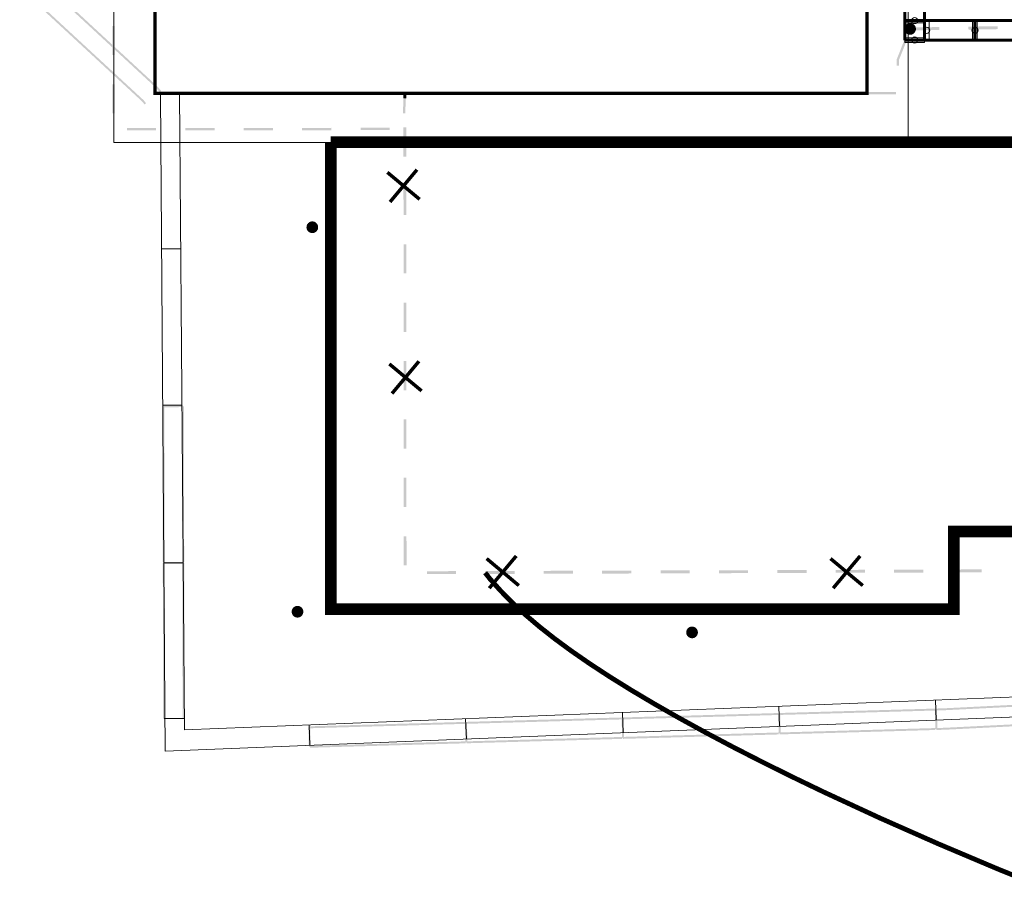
# Model space of a CAD drawing. Header units: millimetres. Extents: x 0 to 420, y 0 to 297.
# Tile 2 of 43: x 50 to 101, y 128 to 173. Entities that reach past the tile are written whole.
import ezdxf

# ---------------------------------------------------------------- set-up
doc = ezdxf.new("R2010")
doc.units = ezdxf.units.MM
for name, pattern in [('K5LT32769', [0]), ('K5LT32771', [0]), ('K5LT_BASIC', [0]), ('K5LT_THIN', [0])]:
    doc.linetypes.add(name, pattern=pattern)
for name, color, linetype, true_color in [('Демонтаж', 7, 'Continuous', 0x666666), ('Дороги', 7, 'Continuous', 0x666666), ('План ПС', 7, 'Continuous', 0x666666), ('Существующее оборудование', 7, 'Continuous', 0x7f7f7f), ('Топосъемка', 7, 'Continuous', 0x7f7f7f)]:
    doc.layers.add(name, color=color, linetype=linetype, true_color=true_color)

# ---------------------------------------------------------------- blocks, each defined once
blk = doc.blocks.new('U62')
at = {"layer": 'Существующее оборудование', "linetype": 'K5LT_THIN', "lineweight": 18}
for p, q in [((57.226, 229.662), (93.797, 229.662)), ((57.226, 169.515), (57.226, 229.662)), ((93.797, 229.662), (93.797, 169.515)), ((93.797, 169.515), (57.226, 169.515))]:
    blk.add_line(p, q, dxfattribs=at)
blk = doc.blocks.new('U111')
at = {"layer": 'План ПС', "linetype": 'K5LT_THIN', "lineweight": 18}
for p, q in [((55.112, 167.053), (55.112, 231.383)), ((95.918, 231.383), (95.918, 167.053)), ((95.918, 167.053), (55.112, 167.053))]:
    blk.add_line(p, q, dxfattribs=at)
blk = doc.blocks.new('U162')
at = {"layer": 'План ПС', "linetype": 'K5LT_BASIC', "lineweight": 60}
for p, q in [((95.745, 173.312), (95.745, 179.312)), ((96.745, 179.312), (96.745, 173.312)), ((96.745, 173.312), (95.745, 173.312)), ((95.745, 173.312), (95.745, 172.312)), ((96.745, 173.312), (99.345, 173.312)), ((96.745, 172.312), (96.745, 173.312)), ((99.345, 173.312), (99.345, 172.312)), ((99.345, 173.312), (101.945, 173.312)), ((99.345, 172.312), (99.345, 173.312)), ((95.745, 172.312), (96.745, 172.312)), ((99.345, 172.312), (96.745, 172.312)), ((101.945, 172.312), (99.345, 172.312))]:
    blk.add_line(p, q, dxfattribs=at)
at = {"layer": 'План ПС', "linetype": 'K5LT_THIN', "lineweight": 18}
for p, q in [((95.745, 173.192), (95.745, 173.432)), ((96.745, 173.192), (95.745, 173.192)), ((96.745, 173.432), (96.745, 173.192)), ((96.745, 172.312), (96.745, 173.312)), ((96.745, 173.312), (96.985, 173.312)), ((96.985, 173.312), (96.985, 172.312)), ((99.225, 172.312), (99.225, 173.312)), ((99.225, 173.312), (99.465, 173.312)), ((99.465, 173.312), (99.465, 172.312)), ((95.745, 172.432), (96.745, 172.432)), ((95.745, 172.192), (95.745, 172.432)), ((96.745, 172.192), (95.745, 172.192)), ((96.745, 172.432), (96.745, 172.192)), ((96.985, 172.312), (96.745, 172.312)), ((99.465, 172.312), (99.225, 172.312))]:
    blk.add_line(p, q, dxfattribs=at)
for centre, start, end in [((96.245, 173.312), 0, 180), ((96.245, 173.312), 180, 0), ((96.865, 172.812), 0, 180), ((96.865, 172.812), 180, 0), ((99.345, 172.812), 0, 180), ((99.345, 172.812), 180, 0), ((96.245, 172.312), 0, 180), ((96.245, 172.312), 180, 0)]:
    blk.add_arc(centre, 0.159, start, end, dxfattribs=at)
blk = doc.blocks.new('U167')
at = {"layer": 'Топосъемка'}
blk.add_hatch(color=256, dxfattribs=at).paths.add_polyline_path([(96.118, 172.601), (96.146, 172.613), (96.173, 172.628), (96.198, 172.646), (96.222, 172.666), (96.243, 172.689), (96.261, 172.714), (96.277, 172.74), (96.29, 172.768), (96.301, 172.798), (96.308, 172.828), (96.312, 172.858), (96.313, 172.889), (96.31, 172.92), (96.305, 172.951), (96.296, 172.98), (96.284, 173.009), (96.27, 173.036), (96.252, 173.062), (96.232, 173.086), (96.21, 173.107), (96.186, 173.127), (96.16, 173.143), (96.132, 173.157), (96.103, 173.168), (96.073, 173.175), (96.042, 173.18), (96.011, 173.182), (95.98, 173.18), (95.95, 173.175), (95.92, 173.167), (95.908, 173.163), (95.879, 173.15), (95.852, 173.135), (95.827, 173.117), (95.804, 173.097), (95.783, 173.074), (95.764, 173.049), (95.748, 173.023), (95.735, 172.995), (95.725, 172.966), (95.718, 172.935), (95.714, 172.905), (95.713, 172.874), (95.715, 172.843), (95.721, 172.812), (95.729, 172.783), (95.741, 172.754), (95.756, 172.727), (95.773, 172.701), (95.793, 172.677), (95.815, 172.656), (95.84, 172.637), (95.866, 172.62), (95.894, 172.606), (95.923, 172.595), (95.953, 172.588), (95.983, 172.583), (96.014, 172.582), (96.045, 172.583), (96.076, 172.588), (96.105, 172.596)])
blk = doc.blocks.new('U169')
at = {"layer": 'Топосъемка'}
blk.add_hatch(color=256, dxfattribs=at).paths.add_polyline_path([(64.649, 142.661), (64.678, 142.674), (64.705, 142.689), (64.73, 142.707), (64.753, 142.727), (64.775, 142.75), (64.793, 142.775), (64.809, 142.801), (64.822, 142.829), (64.832, 142.858), (64.84, 142.889), (64.844, 142.919), (64.844, 142.95), (64.842, 142.981), (64.836, 143.012), (64.828, 143.041), (64.816, 143.07), (64.801, 143.097), (64.784, 143.123), (64.764, 143.147), (64.742, 143.168), (64.718, 143.187), (64.691, 143.204), (64.664, 143.218), (64.635, 143.229), (64.605, 143.236), (64.574, 143.241), (64.543, 143.242), (64.512, 143.241), (64.482, 143.236), (64.452, 143.228), (64.44, 143.223), (64.411, 143.211), (64.384, 143.196), (64.359, 143.178), (64.336, 143.158), (64.314, 143.135), (64.296, 143.11), (64.28, 143.084), (64.267, 143.056), (64.256, 143.026), (64.249, 142.996), (64.245, 142.966), (64.245, 142.935), (64.247, 142.904), (64.253, 142.873), (64.261, 142.844), (64.273, 142.815), (64.288, 142.788), (64.305, 142.762), (64.325, 142.738), (64.347, 142.717), (64.371, 142.697), (64.398, 142.681), (64.425, 142.667), (64.454, 142.656), (64.484, 142.649), (64.515, 142.644), (64.546, 142.642), (64.577, 142.644), (64.607, 142.649), (64.637, 142.657)])
blk = doc.blocks.new('U170')
at = {"layer": 'Топосъемка'}
blk.add_hatch(color=256, dxfattribs=at).paths.add_polyline_path([(84.917, 141.6), (84.946, 141.612), (84.973, 141.628), (84.998, 141.645), (85.021, 141.666), (85.042, 141.689), (85.061, 141.713), (85.077, 141.74), (85.09, 141.768), (85.1, 141.797), (85.108, 141.827), (85.112, 141.858), (85.112, 141.889), (85.11, 141.92), (85.104, 141.95), (85.096, 141.98), (85.084, 142.009), (85.069, 142.036), (85.052, 142.062), (85.032, 142.085), (85.01, 142.107), (84.986, 142.126), (84.959, 142.143), (84.932, 142.156), (84.903, 142.167), (84.873, 142.175), (84.842, 142.18), (84.811, 142.181), (84.78, 142.179), (84.75, 142.174), (84.72, 142.166), (84.708, 142.162), (84.679, 142.15), (84.652, 142.135), (84.627, 142.117), (84.603, 142.096), (84.582, 142.074), (84.564, 142.049), (84.548, 142.022), (84.535, 141.994), (84.524, 141.965), (84.517, 141.935), (84.513, 141.904), (84.513, 141.873), (84.515, 141.842), (84.521, 141.812), (84.529, 141.782), (84.541, 141.754), (84.555, 141.726), (84.573, 141.701), (84.593, 141.677), (84.615, 141.655), (84.639, 141.636), (84.665, 141.62), (84.693, 141.606), (84.722, 141.595), (84.752, 141.587), (84.783, 141.583), (84.814, 141.581), (84.845, 141.583), (84.875, 141.588), (84.905, 141.596)])
blk = doc.blocks.new('U172')
at = {"layer": 'Топосъемка'}
blk.add_hatch(color=256, dxfattribs=at).paths.add_polyline_path([(65.411, 162.414), (65.439, 162.426), (65.466, 162.441), (65.491, 162.459), (65.515, 162.479), (65.536, 162.502), (65.554, 162.527), (65.57, 162.553), (65.584, 162.581), (65.594, 162.611), (65.601, 162.641), (65.605, 162.671), (65.606, 162.702), (65.603, 162.733), (65.598, 162.764), (65.589, 162.793), (65.577, 162.822), (65.563, 162.849), (65.545, 162.875), (65.525, 162.899), (65.503, 162.92), (65.479, 162.94), (65.453, 162.956), (65.425, 162.97), (65.396, 162.981), (65.366, 162.988), (65.335, 162.993), (65.304, 162.995), (65.273, 162.993), (65.243, 162.988), (65.213, 162.98), (65.201, 162.976), (65.172, 162.963), (65.145, 162.948), (65.12, 162.93), (65.097, 162.91), (65.076, 162.887), (65.057, 162.862), (65.041, 162.836), (65.028, 162.808), (65.018, 162.779), (65.011, 162.748), (65.007, 162.718), (65.006, 162.687), (65.008, 162.656), (65.014, 162.625), (65.022, 162.596), (65.034, 162.567), (65.049, 162.54), (65.066, 162.514), (65.086, 162.49), (65.108, 162.469), (65.133, 162.45), (65.159, 162.433), (65.187, 162.419), (65.216, 162.408), (65.246, 162.401), (65.276, 162.396), (65.307, 162.395), (65.338, 162.396), (65.369, 162.401), (65.399, 162.409)])

msp = doc.modelspace()

# ---------------------------------------------------------------- hatches: boundary and pattern name
at = {"layer": 'Топосъемка'}
for points in [[(56.562309, 169.15649), (56.689947, 168.999764), (56.767483, 169.062911), (56.63539, 169.225105), (55.28298, 170.476305), (53.186595, 172.415797), (50.999889, 174.43882), (51.611089, 175.099467), (53.797778, 173.076437), (55.894162, 171.136945), (57.269883, 169.864196), (57.293174, 169.842638), (57.313207, 169.818029), (57.465331, 169.631225), (57.542886, 169.69438), (57.390761, 169.881183), (57.366257, 169.911253), (57.337782, 169.937601), (55.96208, 171.210357), (53.865703, 173.14983), (51.642295, 175.206825), (51.608342, 175.170132), (51.57163, 175.204078), (50.892523, 174.470044), (50.929242, 174.43608), (50.89527, 174.399379), (53.118677, 172.342385), (55.215061, 170.402892)], [(55.14995, 173.038711), (55.029953, 173.038684), (55.030318, 171.538684), (55.150314, 171.538711)], [(100.511173, 173.020624), (99.011311, 172.999272), (99.013455, 172.849274), (100.513291, 172.870639)], [(97.511477, 172.977907), (96.011615, 172.956553), (96.013771, 172.806582), (97.513614, 172.827927)], [(95.877896, 172.381639), (95.766439, 172.426095), (95.328122, 171.327024), (95.323858, 171.316318), (95.32385, 171.304788), (95.323864, 170.988043), (95.443852, 170.988033), (95.443843, 171.293274)], [(55.150679, 170.038711), (55.030682, 170.038684), (55.03102, 168.538696), (55.151035, 168.53873)], [(70.123142, 169.572712), (70.003274, 169.578113), (69.956798, 168.549001), (70.076672, 168.54358)], [(70.138205, 169.575412), (69.988212, 169.575393), (69.988206, 169.321273), (70.138204, 169.321272)], [(95.296489, 169.635406), (93.796476, 169.635406), (93.796522, 169.515439), (95.296479, 169.515418)], [(57.282939, 167.792569), (55.782933, 167.791135), (55.783048, 167.671129), (57.283054, 167.672563)], [(60.282939, 167.795411), (58.782952, 167.793984), (58.78306, 167.673997), (60.283048, 167.675423)], [(63.282934, 167.798272), (61.782946, 167.796846), (61.783062, 167.676839), (63.28305, 167.678266)], [(66.282934, 167.801114), (64.78294, 167.799706), (64.783056, 167.6797), (66.283024, 167.68112)], [(69.282929, 167.803975), (67.78294, 167.802548), (67.783057, 167.682542), (69.283044, 167.683969)], [(70.138531, 167.821302), (69.988528, 167.821259), (69.988887, 166.321258), (70.138891, 166.321302)], [(70.139231, 164.821294), (69.989247, 164.821258), (69.989581, 163.321269), (70.139591, 163.321294)], [(70.13995, 161.821294), (69.989939, 161.821269), (69.990298, 160.321268), (70.140284, 160.321305)], [(70.140643, 158.821305), (69.990639, 158.821261), (69.990999, 157.32126), (70.140984, 157.321297)], [(70.141342, 155.821296), (69.991339, 155.821253), (69.991692, 154.321271), (70.141702, 154.321296)], [(58.607106, 153.451736), (58.613492, 150.472781), (58.619643, 147.616836), (58.624193, 145.501755), (58.724194, 145.501983), (58.719651, 147.617046), (58.713499, 150.472989), (58.706993, 153.501963), (58.656993, 153.50185), (58.656878, 153.55185), (57.656888, 153.549711), (57.656983, 153.499704), (57.606982, 153.499589), (57.613509, 150.470622), (57.61964, 147.614671), (57.624184, 145.499609), (57.724192, 145.499817), (57.719642, 147.614898), (57.713508, 150.470849), (57.707103, 153.449798)], [(70.142043, 152.821288), (69.992051, 152.82127), (69.992392, 151.321263), (70.142395, 151.321306)], [(70.142754, 149.821307), (69.992751, 149.821263), (69.993111, 148.321262), (70.143095, 148.321299)], [(70.143455, 146.821298), (69.99345, 146.821255), (69.993803, 145.321273), (70.143814, 145.321298)], [(58.624394, 145.401767), (58.630808, 142.422799), (58.636939, 139.566849), (58.641483, 137.451786), (58.74149, 137.451994), (58.736948, 139.567057), (58.730815, 142.423007), (58.724289, 145.451975), (58.674289, 145.451862), (58.674193, 145.501869), (57.674184, 145.499722), (57.674298, 145.449722), (57.624297, 145.449609), (57.630805, 142.420634), (57.63693, 139.564702), (57.641499, 137.449627), (57.741481, 137.449848), (57.736938, 139.564911), (57.730805, 142.420861), (57.724393, 145.399829)], [(72.691617, 145.027797), (71.19162, 145.022912), (71.192113, 144.872906), (72.692092, 144.877784)], [(75.691601, 145.03754), (74.191604, 145.032655), (74.19209, 144.882668), (75.692094, 144.887533)], [(78.691585, 145.047282), (77.191581, 145.042417), (77.192073, 144.892411), (78.692071, 144.897295)], [(81.691562, 145.057045), (80.191583, 145.052168), (80.19205, 144.902172), (81.692055, 144.907038)], [(84.691546, 145.066788), (83.19156, 145.061929), (83.192053, 144.911922), (84.692032, 144.916799)], [(87.691542, 145.076556), (86.191544, 145.071672), (86.19203, 144.921684), (87.692016, 144.926542)], [(90.691526, 145.086299), (89.191521, 145.081434), (89.192014, 144.931428), (90.692012, 144.936312)], [(93.691502, 145.096061), (92.191504, 145.091176), (92.191997, 144.94117), (93.691995, 144.946054)], [(96.691486, 145.105803), (95.191481, 145.100938), (95.191974, 144.950932), (96.691972, 144.955816)], [(99.691463, 145.115565), (98.191484, 145.110688), (98.191977, 144.960682), (99.691956, 144.965559)], [(97.365249, 136.918642), (97.366679, 136.868664), (97.761663, 136.879868), (97.7676, 136.880035), (97.773513, 136.880321), (100.404026, 137.011666), (103.256446, 137.154098), (105.368881, 137.259581), (105.363899, 137.359451), (103.251457, 137.253985), (100.399056, 137.111561), (97.768525, 136.98021), (97.763685, 136.979962), (97.758848, 136.979821), (97.413824, 136.970038), (97.388305, 137.86967), (97.728486, 137.879332), (100.354179, 138.010435), (103.20658, 138.152859), (105.319022, 138.258324), (105.314033, 138.358212), (103.201598, 138.252729), (100.349197, 138.110304), (97.724571, 137.979258), (97.33548, 137.968224), (97.336909, 137.918246), (97.286931, 137.916817), (97.31527, 136.917213)], [(81.271731, 136.462208), (81.273141, 136.412222), (84.300901, 136.498101), (87.155709, 136.579063), (89.269915, 136.639029), (89.267094, 136.739), (87.15287, 136.679027), (84.298061, 136.598065), (81.32028, 136.513616), (81.294761, 137.413247), (84.272542, 137.497697), (87.127351, 137.578659), (89.241575, 137.638632), (89.238735, 137.738597), (87.12451, 137.678624), (84.269721, 137.597669), (81.241962, 137.511791), (81.243373, 137.461804), (81.193386, 137.460393), (81.221745, 136.460798)], [(89.31849, 136.690425), (89.319901, 136.640439), (92.34766, 136.726318), (95.202468, 136.80728), (97.316692, 136.867253), (97.31386, 136.967199), (95.199628, 136.907245), (92.34482, 136.826283), (89.367065, 136.741821), (89.341539, 137.641472), (92.31932, 137.725922), (95.17411, 137.806876), (97.288341, 137.866831), (97.285501, 137.966795), (95.171288, 137.906848), (92.31648, 137.825886), (89.288721, 137.740007), (89.290131, 137.690022), (89.240146, 137.688612), (89.268504, 136.689014)], [(65.178187, 136.005785), (65.179597, 135.955799), (68.207357, 136.041678), (71.062165, 136.12264), (73.176396, 136.182594), (73.173557, 136.282559), (71.059326, 136.222605), (68.204524, 136.141624), (65.226762, 136.057182), (65.201243, 136.956814), (68.179024, 137.041262), (71.033807, 137.122237), (73.148038, 137.18219), (73.145198, 137.282155), (71.030985, 137.222208), (68.176184, 137.141227), (65.148417, 137.055367), (65.149828, 137.005382), (65.099849, 137.003952), (65.128201, 136.004375)], [(73.224946, 136.234003), (73.226375, 136.184023), (76.254142, 136.269883), (79.108924, 136.350857), (81.223155, 136.410812), (81.220316, 136.510776), (79.10611, 136.450811), (76.251302, 136.369848), (73.273521, 136.285399), (73.248002, 137.185031), (76.225783, 137.26948), (79.080592, 137.350443), (81.194816, 137.410415), (81.191976, 137.510379), (79.077751, 137.450406), (76.222944, 137.369444), (73.195176, 137.283584), (73.196606, 137.233606), (73.146627, 137.232177), (73.174968, 136.232573)]]:
    msp.add_hatch(color=256, dxfattribs=at).paths.add_polyline_path(points)

# ---------------------------------------------------------------- linework, layer by layer
at = {"layer": 'Демонтаж', "linetype": 'K5LT_THIN', "const_width": 0.18}
for points in [[(69.160709, 165.514024), (70.817785, 164.128491), (69.989247, 164.821258), (70.682013, 165.649795), (69.296481, 163.99272)], [(69.261775, 155.67215), (70.91885, 154.286617), (70.090312, 154.979383), (70.783079, 155.807921), (69.397546, 154.150846)], [(74.259554, 145.67255), (75.916629, 144.287017), (75.088092, 144.979784), (75.780858, 145.808321), (74.395325, 144.151246)], [(91.925554, 145.67255), (93.582629, 144.287017), (92.754092, 144.979784), (93.446858, 145.808321), (92.061325, 144.151246)]]:
    msp.add_lwpolyline(points, dxfattribs=at)
at = {"layer": 'Дороги', "linetype": 'K5LT_BASIC', "const_width": 0.6}
for points in [[(114.253025, 172.206075), (114.253025, 168.206075), (110.253025, 168.206075), (110.253025, 167.067411), (66.253025, 167.067411)], [(66.253025, 167.067411), (66.253025, 143.067411), (98.253025, 143.067411), (98.253025, 147.067411), (110.253025, 147.067411), (110.253025, 156.206075), (142.253025, 156.206075), (142.253025, 146.206075), (147.33974, 146.206075), (147.33974, 138.206075)]]:
    msp.add_lwpolyline(points, dxfattribs=at)
at = {"layer": 'Существующее оборудование', "linetype": 'K5LT_THIN', "lineweight": 18}
for p, q in [((57.509113, 169.515439), (57.745576, 135.772512)), ((58.742739, 136.874664), (58.486655, 169.575409)), ((57.552084, 161.59346), (58.552084, 161.59346)), ((57.656889, 153.549711), (58.606889, 153.549711)), ((57.674299, 145.449722), (58.674299, 145.449722)), ((58.742739, 136.874664), (146.018696, 140.346182)), ((146.105661, 139.333526), (57.745576, 135.772512)), ((89.302939, 137.04431), (89.26286, 138.088643)), ((97.350736, 137.368646), (97.314774, 138.408918)), ((81.266384, 136.720428), (81.237083, 137.769406)), ((57.691481, 137.449735), (58.741481, 137.449735)), ((65.140242, 137.129133), (65.182133, 136.072214)), ((73.17575, 137.448756), (73.223003, 136.39627))]:
    msp.add_line(p, q, dxfattribs=at)
at = {"layer": 'Топосъемка', "linetype": 'K5LT32769', "const_width": 0.18}
msp.add_lwpolyline([(93.796496, 229.662404), (93.796495, 169.575408), (57.225861, 169.575409), (57.225862, 229.662404)], close=True, dxfattribs=at)
at = {"layer": 'Топосъемка', "linetype": 'K5LT32771', "const_width": 0.25}
msp.add_lwpolyline([(103.679406, 128.448513), (100.549457, 129.71393), (97.463039, 131.018711), (94.470095, 132.341721), (91.607842, 133.666483), (89.981992, 134.448498), (88.418379, 135.223604), (86.921545, 135.989546), (85.495176, 136.744435), (84.14307, 137.486248), (82.86728, 138.213839), (81.67013, 138.925884), (80.553484, 139.62127), (79.53856, 140.285801), (78.603789, 140.932547), (77.753472, 141.558305), (76.970903, 142.175437), (76.242608, 142.794945), (75.576376, 143.410854), (74.972771, 144.02264), (74.432378, 144.629714), (74.183013, 144.945519)], dxfattribs=at)

# ---------------------------------------------------------------- block references
at = {"layer": 'План ПС'}
for name in ['U162', 'U111']:
    msp.add_blockref(name, (0, 0), dxfattribs=at)
at = {"layer": 'Существующее оборудование'}
msp.add_blockref('U62', (0, 0), dxfattribs=at)
at = {"layer": 'Топосъемка'}
for name in ['U167', 'U172', 'U169', 'U170']:
    msp.add_blockref(name, (0, 0), dxfattribs=at)

doc.saveas('drawing.dxf')
